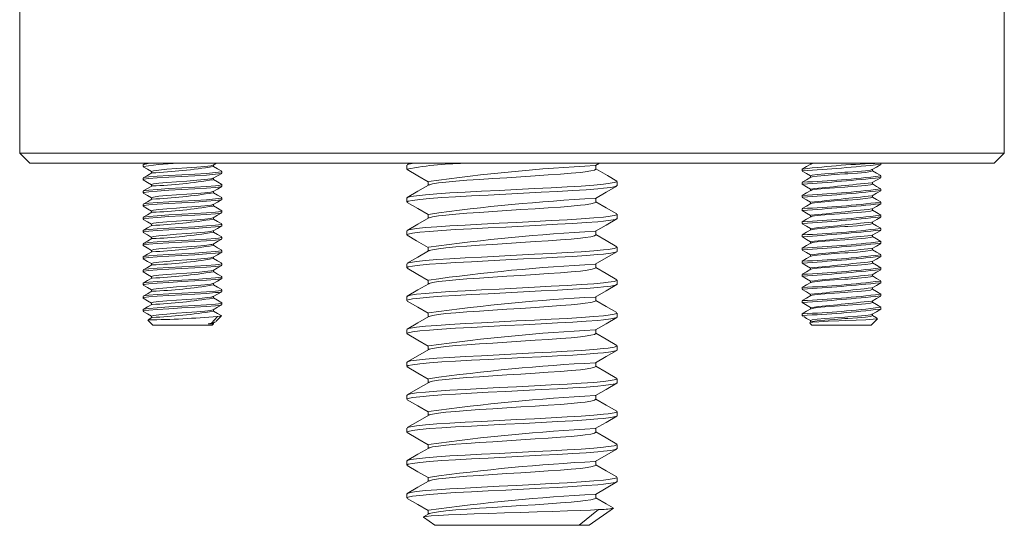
# Model space of a CAD drawing. Header units: inches. Extents: x 0.17 to 4.34, y 0.17 to 4.68.
# Tile 4 of 6: x 2.56 to 4.04, y 0.17 to 0.92. Entities that reach past the tile are written whole.
import ezdxf

# ---------------------------------------------------------------- set-up
doc = ezdxf.new("R2010")
doc.units = ezdxf.units.IN
doc.header["$MEASUREMENT"] = 0

msp = doc.modelspace()

# ---------------------------------------------------------------- linework, layer by layer
at = {"color": 7, "linetype": 'Continuous', "lineweight": 18}
for p, q in [((2.5616, 0.9385), (2.5616, 0.7235)), ((4.0366, 0.7235), (4.0366, 0.9385)), ((2.5616, 0.7235), (2.5766, 0.7085)), ((4.0366, 0.7235), (2.5616, 0.7235)), ((4.0216, 0.7085), (4.0366, 0.7235)), ((2.5766, 0.7085), (4.0216, 0.7085)), ((2.7505, 0.7085), (2.7468, 0.7063)), ((2.8514, 0.7056), (2.8565, 0.7085)), ((3.1459, 0.7085), (3.1422, 0.7064)), ((3.424, 0.705), (3.43, 0.7085)), ((3.7465, 0.7085), (3.7465, 0.707)), ((3.8518, 0.7068), (3.8518, 0.7085)), ((2.7464, 0.706), (2.7464, 0.7035)), ((2.7592, 0.6961), (2.7592, 0.6939)), ((2.8517, 0.7035), (2.8517, 0.7058)), ((2.8645, 0.6937), (2.8645, 0.6961)), ((3.1416, 0.7058), (3.1416, 0.6996)), ((3.4246, 0.6996), (3.4246, 0.7054)), ((3.7337, 0.6994), (3.7337, 0.697)), ((3.839, 0.697), (3.839, 0.6992)), ((2.7464, 0.6863), (2.7464, 0.6838)), ((2.8517, 0.6838), (2.8517, 0.6861)), ((3.1736, 0.6812), (3.1736, 0.6754)), ((3.4566, 0.675), (3.4566, 0.6812)), ((3.7337, 0.6797), (3.7337, 0.6773)), ((3.7465, 0.6896), (3.7465, 0.6873)), ((3.839, 0.6773), (3.839, 0.6795)), ((3.8518, 0.6871), (3.8518, 0.6896)), ((2.7464, 0.6666), (2.7464, 0.6642)), ((2.7592, 0.6765), (2.7592, 0.6742)), ((2.8517, 0.6642), (2.8517, 0.6664)), ((2.8645, 0.674), (2.8645, 0.6765)), ((3.7465, 0.6699), (3.7465, 0.6676)), ((3.8518, 0.6674), (3.8518, 0.6699)), ((2.7592, 0.6568), (2.7592, 0.6545)), ((2.8645, 0.6543), (2.8645, 0.6568)), ((3.1416, 0.6566), (3.1416, 0.6504)), ((3.4246, 0.6504), (3.4246, 0.6562)), ((3.7337, 0.6601), (3.7337, 0.6576)), ((3.7465, 0.6502), (3.7465, 0.6479)), ((3.839, 0.6576), (3.839, 0.6599)), ((3.8518, 0.6478), (3.8518, 0.6502)), ((2.7464, 0.6469), (2.7464, 0.6445)), ((2.7592, 0.6371), (2.7592, 0.6348)), ((2.8517, 0.6445), (2.8517, 0.6467)), ((2.8645, 0.6346), (2.8645, 0.6371)), ((3.7337, 0.6404), (3.7337, 0.6379)), ((3.839, 0.6379), (3.839, 0.6402)), ((2.7464, 0.6272), (2.7464, 0.6248)), ((2.8517, 0.6248), (2.8517, 0.6271)), ((3.1736, 0.632), (3.1736, 0.6262)), ((3.4566, 0.6258), (3.4566, 0.632)), ((3.7337, 0.6207), (3.7337, 0.6182)), ((3.7465, 0.6305), (3.7465, 0.6283)), ((3.839, 0.6182), (3.839, 0.6205)), ((3.8518, 0.6281), (3.8518, 0.6305)), ((2.7464, 0.6076), (2.7464, 0.6051)), ((2.7592, 0.6174), (2.7592, 0.6151)), ((2.8517, 0.6051), (2.8517, 0.6074)), ((2.8645, 0.6149), (2.8645, 0.6174)), ((3.1416, 0.6074), (3.1416, 0.6012)), ((3.4246, 0.6012), (3.4246, 0.607)), ((3.7465, 0.6108), (3.7465, 0.6086)), ((3.8518, 0.6084), (3.8518, 0.6108)), ((2.7592, 0.5977), (2.7592, 0.5955)), ((2.8645, 0.5953), (2.8645, 0.5977)), ((3.7337, 0.601), (3.7337, 0.5985)), ((3.7465, 0.5912), (3.7465, 0.5889)), ((3.839, 0.5985), (3.839, 0.6008)), ((3.8518, 0.5887), (3.8518, 0.5912)), ((2.7464, 0.5879), (2.7464, 0.5854)), ((2.7592, 0.578), (2.7592, 0.5758)), ((2.8517, 0.5854), (2.8517, 0.5877)), ((2.8645, 0.5756), (2.8645, 0.578)), ((3.1736, 0.5827), (3.1736, 0.577)), ((3.4566, 0.5766), (3.4566, 0.5827)), ((3.7337, 0.5813), (3.7337, 0.5789)), ((3.839, 0.5789), (3.839, 0.5811)), ((2.7464, 0.5682), (2.7464, 0.5657)), ((2.8517, 0.5657), (2.8517, 0.568)), ((3.7337, 0.5616), (3.7337, 0.5592)), ((3.7465, 0.5715), (3.7465, 0.5692)), ((3.839, 0.5592), (3.839, 0.5614)), ((3.8518, 0.569), (3.8518, 0.5715)), ((2.7464, 0.5485), (2.7464, 0.546)), ((2.7592, 0.5583), (2.7592, 0.5561)), ((2.8517, 0.546), (2.8517, 0.5483)), ((2.8645, 0.5559), (2.8645, 0.5583)), ((3.1416, 0.5581), (3.1416, 0.552)), ((3.4246, 0.552), (3.4246, 0.5578)), ((3.7465, 0.5518), (3.7465, 0.5495)), ((3.8518, 0.5493), (3.8518, 0.5518)), ((2.7592, 0.5387), (2.7592, 0.5364)), ((2.8645, 0.5362), (2.8645, 0.5387)), ((3.1736, 0.5335), (3.1736, 0.5277)), ((3.4566, 0.5274), (3.4566, 0.5335)), ((3.7337, 0.5419), (3.7337, 0.5395)), ((3.7465, 0.5321), (3.7465, 0.5298)), ((3.839, 0.5395), (3.839, 0.5417)), ((3.8518, 0.5296), (3.8518, 0.5321)), ((2.7464, 0.5288), (2.7464, 0.5264)), ((2.7592, 0.519), (2.7592, 0.5167)), ((2.8517, 0.5264), (2.8517, 0.5286)), ((2.8645, 0.5165), (2.8645, 0.519)), ((3.7337, 0.5223), (3.7337, 0.5198)), ((3.839, 0.5198), (3.839, 0.5221)), ((2.7464, 0.5091), (2.7464, 0.5067)), ((2.8517, 0.5067), (2.8517, 0.5089)), ((3.1416, 0.5089), (3.1416, 0.5028)), ((3.4246, 0.5028), (3.4246, 0.5086)), ((3.7337, 0.5026), (3.7337, 0.5001)), ((3.7465, 0.5124), (3.7465, 0.5102)), ((3.839, 0.5001), (3.839, 0.5024)), ((3.8518, 0.51), (3.8518, 0.5124)), ((2.7464, 0.4895), (2.7464, 0.487)), ((2.7592, 0.4993), (2.7592, 0.497)), ((2.8517, 0.487), (2.8517, 0.4893)), ((2.8645, 0.4968), (2.8645, 0.4993)), ((3.7465, 0.4927), (3.7465, 0.4905)), ((3.8518, 0.4903), (3.8518, 0.4927)), ((2.7537, 0.4735), (2.7612, 0.466)), ((2.7596, 0.4776), (2.754, 0.4743)), ((2.7592, 0.4796), (2.7592, 0.4773)), ((2.8581, 0.4792), (2.8488, 0.4691)), ((2.8556, 0.4718), (2.8635, 0.4797)), ((3.1736, 0.4843), (3.1736, 0.4785)), ((3.4566, 0.4782), (3.4566, 0.4843)), ((3.7337, 0.4829), (3.7337, 0.4808)), ((3.7337, 0.4808), (3.7348, 0.4797)), ((3.734, 0.4808), (3.7337, 0.4808)), ((3.734, 0.4808), (3.7351, 0.4799)), ((3.7465, 0.473), (3.7465, 0.4708)), ((3.837, 0.466), (3.8465, 0.4755)), ((3.839, 0.4804), (3.839, 0.4827)), ((2.7612, 0.466), (2.8498, 0.466)), ((2.8442, 0.468), (2.8488, 0.4691)), ((2.8517, 0.468), (2.8442, 0.468)), ((2.8498, 0.466), (2.8517, 0.468)), ((2.8513, 0.4693), (2.8543, 0.471)), ((2.8517, 0.468), (2.8517, 0.4696)), ((3.1416, 0.4597), (3.1416, 0.4536)), ((3.4246, 0.4536), (3.4246, 0.4593)), ((3.7468, 0.4709), (3.7452, 0.47)), ((3.7452, 0.4693), (3.7485, 0.466)), ((3.7485, 0.466), (3.837, 0.466)), ((3.1736, 0.4351), (3.1736, 0.4293)), ((3.4566, 0.429), (3.4566, 0.4351)), ((3.1416, 0.4105), (3.1416, 0.4044)), ((3.4246, 0.4044), (3.4246, 0.4101)), ((3.1736, 0.3859), (3.1736, 0.3801)), ((3.4566, 0.3798), (3.4566, 0.3859)), ((3.1416, 0.3613), (3.1416, 0.3551)), ((3.4246, 0.3551), (3.4246, 0.3609)), ((3.1736, 0.3367), (3.1736, 0.3309)), ((3.4566, 0.3305), (3.4566, 0.3367)), ((3.1416, 0.3121), (3.1416, 0.3059)), ((3.4246, 0.3059), (3.4246, 0.3117)), ((3.1736, 0.2875), (3.1736, 0.2817)), ((3.4566, 0.2813), (3.4566, 0.2875)), ((3.1416, 0.2629), (3.1416, 0.2567)), ((3.4246, 0.2567), (3.4246, 0.2625)), ((3.1736, 0.2383), (3.1736, 0.2325)), ((3.4566, 0.2321), (3.4566, 0.2383)), ((3.1416, 0.2137), (3.1416, 0.2075)), ((3.4246, 0.2075), (3.4246, 0.2133)), ((3.4146, 0.1666), (3.451, 0.192)), ((3.1743, 0.1837), (3.1666, 0.1792)), ((3.1666, 0.1785), (3.1836, 0.1666)), ((3.1736, 0.189), (3.1736, 0.1833)), ((3.4289, 0.19), (3.3997, 0.1666)), ((3.1836, 0.1666), (3.3997, 0.1666)), ((3.3997, 0.1666), (3.4146, 0.1666))]:
    msp.add_line(p, q, dxfattribs=at)
at = {"color": 7, "linetype": 'Continuous', "lineweight": 18, "flags": 128}
for points in [[(3.1521, 0.7085), (3.1471, 0.7078), (3.1424, 0.7065), (3.1422, 0.7058)], [(3.7537, 0.7085), (3.7489, 0.7079), (3.7473, 0.7071)], [(2.7595, 0.694), (2.753, 0.6903), (2.7466, 0.6866)], [(2.7468, 0.7032), (2.7532, 0.6994), (2.7592, 0.6959)], [(2.7472, 0.6838), (2.7476, 0.6845), (2.7549, 0.6856), (2.7678, 0.6866), (2.785, 0.6877), (2.8046, 0.6887), (2.8242, 0.6898), (2.8417, 0.6908), (2.8551, 0.6919), (2.8595, 0.6924), (2.864, 0.6932), (2.8637, 0.6937)], [(2.7474, 0.6866), (2.7476, 0.687), (2.7549, 0.688), (2.7678, 0.689), (2.785, 0.6901), (2.8046, 0.6912), (2.8242, 0.6922), (2.8417, 0.6933), (2.8551, 0.6944), (2.8595, 0.6949), (2.864, 0.6957), (2.8637, 0.6961)], [(2.8508, 0.7056), (2.8494, 0.705), (2.8478, 0.7047), (2.8392, 0.7037), (2.8268, 0.7026), (2.8119, 0.7015), (2.7964, 0.7005), (2.7818, 0.6994), (2.77, 0.6983), (2.7621, 0.6973), (2.7592, 0.6962), (2.7594, 0.6961)], [(2.8513, 0.6859), (2.8577, 0.6896), (2.8642, 0.6933)], [(2.8644, 0.6964), (2.8579, 0.7001), (2.8517, 0.7037)], [(3.1422, 0.699), (3.1582, 0.6897), (3.1736, 0.6808)], [(3.1747, 0.6758), (3.1752, 0.6762), (3.1802, 0.6775), (3.1888, 0.6789), (3.2002, 0.6803), (3.2149, 0.6816), (3.2315, 0.6829), (3.2505, 0.6841), (3.2704, 0.6854), (3.2916, 0.6868), (3.3125, 0.6882), (3.3336, 0.6896), (3.3531, 0.6909), (3.3717, 0.6921), (3.3877, 0.6934), (3.4015, 0.6948), (3.4085, 0.6956), (3.4171, 0.6969), (3.4226, 0.6983), (3.4246, 0.6995), (3.4245, 0.6996)], [(3.4561, 0.6818), (3.442, 0.6899), (3.4246, 0.7)], [(3.7467, 0.7072), (3.7403, 0.7034), (3.7339, 0.6997)], [(3.734, 0.6966), (3.7404, 0.6929), (3.7465, 0.6894)], [(3.838, 0.699), (3.8362, 0.6983), (3.8285, 0.6973), (3.8167, 0.6962), (3.8022, 0.6951), (3.7977, 0.6949), (3.7822, 0.6938), (3.7678, 0.6927), (3.7563, 0.6917), (3.7489, 0.6906), (3.7466, 0.6896)], [(3.8389, 0.697), (3.839, 0.6969), (3.8362, 0.6959), (3.8285, 0.6948), (3.8167, 0.6937), (3.8022, 0.6927), (3.7977, 0.6924), (3.7822, 0.6914), (3.7678, 0.6903), (3.7563, 0.6892), (3.7489, 0.6882), (3.7475, 0.6875)], [(3.8386, 0.699), (3.845, 0.7027), (3.8515, 0.7065)], [(3.8515, 0.6899), (3.845, 0.6937), (3.839, 0.6972)], [(2.7468, 0.6835), (2.7532, 0.6797), (2.7592, 0.6763)], [(2.8507, 0.6859), (2.8494, 0.6853), (2.8478, 0.685), (2.8392, 0.684), (2.8268, 0.6829), (2.8119, 0.6818), (2.7964, 0.6808), (2.7818, 0.6797), (2.77, 0.6786), (2.7621, 0.6776), (2.7592, 0.6765), (2.7594, 0.6765)], [(2.8642, 0.6768), (2.8578, 0.6805), (2.8517, 0.684)], [(3.456, 0.6812), (3.4562, 0.6806), (3.4521, 0.6794), (3.4434, 0.678), (3.4363, 0.6771), (3.4216, 0.6758), (3.4029, 0.6744), (3.3819, 0.6732), (3.3578, 0.6719), (3.3328, 0.6706), (3.3061, 0.6692), (3.2799, 0.6679), (3.2535, 0.6665), (3.2292, 0.6652), (3.2062, 0.664), (3.1864, 0.6627), (3.1693, 0.6613), (3.1563, 0.6599), (3.1471, 0.6586), (3.1424, 0.6573), (3.1422, 0.6566)], [(3.7469, 0.6876), (3.7405, 0.6838), (3.734, 0.6801)], [(3.8387, 0.6794), (3.8451, 0.6831), (3.8516, 0.6868)], [(2.7596, 0.6744), (2.7532, 0.6707), (2.7468, 0.667)], [(2.7468, 0.6638), (2.7532, 0.6601), (2.7592, 0.6566)], [(2.7472, 0.6642), (2.7476, 0.6648), (2.7549, 0.6659), (2.7678, 0.6669), (2.785, 0.668), (2.8046, 0.6691), (2.8242, 0.6701), (2.8417, 0.6712), (2.8551, 0.6722), (2.8595, 0.6727), (2.864, 0.6736), (2.8637, 0.674)], [(2.7475, 0.667), (2.7476, 0.6673), (2.7549, 0.6683), (2.7678, 0.6694), (2.785, 0.6705), (2.8046, 0.6715), (2.8242, 0.6725), (2.8417, 0.6736), (2.8551, 0.6747), (2.8595, 0.6752), (2.864, 0.676), (2.8637, 0.6765)], [(2.8507, 0.6662), (2.8494, 0.6656), (2.8478, 0.6653), (2.8392, 0.6643), (2.8268, 0.6632), (2.8119, 0.6621), (2.7964, 0.6611), (2.7818, 0.66), (2.77, 0.659), (2.7621, 0.6579), (2.7592, 0.6568), (2.7594, 0.6568)], [(2.8513, 0.6662), (2.8577, 0.6699), (2.8642, 0.6736)], [(2.8644, 0.657), (2.8579, 0.6607), (2.8517, 0.6643)], [(3.1417, 0.6504), (3.1437, 0.6516), (3.1501, 0.6529), (3.1609, 0.6543), (3.1753, 0.6557), (3.1938, 0.657), (3.2146, 0.6583), (3.2385, 0.6596), (3.2634, 0.6609), (3.2901, 0.6622), (3.3163, 0.6636), (3.3427, 0.665), (3.3672, 0.6663), (3.3904, 0.6675), (3.4104, 0.6688), (3.4278, 0.6702), (3.4363, 0.671), (3.4472, 0.6724), (3.4542, 0.6737), (3.4566, 0.675), (3.4565, 0.675)], [(3.1742, 0.6758), (3.1582, 0.6665), (3.1421, 0.6572)], [(3.424, 0.6558), (3.44, 0.6651), (3.4561, 0.6744)], [(3.7339, 0.677), (3.7403, 0.6733), (3.7465, 0.6697)], [(3.7467, 0.6678), (3.7403, 0.664), (3.7339, 0.6603)], [(3.8389, 0.6773), (3.839, 0.6772), (3.8362, 0.6762), (3.8285, 0.6752), (3.8167, 0.6741), (3.8022, 0.673), (3.7977, 0.6727), (3.7822, 0.6717), (3.7678, 0.6706), (3.7563, 0.6695), (3.7489, 0.6685), (3.7473, 0.6678)], [(3.8388, 0.6597), (3.8452, 0.6635), (3.8516, 0.6672)], [(3.8516, 0.6701), (3.8452, 0.6739), (3.839, 0.6775)], [(2.7595, 0.6547), (2.753, 0.6509), (2.7466, 0.6472)], [(2.7472, 0.6445), (2.7476, 0.6451), (2.7549, 0.6462), (2.7678, 0.6472), (2.785, 0.6483), (2.8046, 0.6494), (2.8242, 0.6504), (2.8417, 0.6515), (2.8551, 0.6526), (2.8595, 0.653), (2.864, 0.6539), (2.8637, 0.6543)], [(2.7474, 0.6472), (2.7476, 0.6476), (2.7549, 0.6487), (2.7678, 0.6497), (2.785, 0.6508), (2.8046, 0.6518), (2.8242, 0.6528), (2.8417, 0.6539), (2.8551, 0.655), (2.8595, 0.6555), (2.864, 0.6563), (2.8637, 0.6568)], [(2.8514, 0.6465), (2.8578, 0.6503), (2.8643, 0.654)], [(3.1422, 0.6498), (3.1582, 0.6405), (3.1736, 0.6316)], [(3.1747, 0.6266), (3.1752, 0.627), (3.1802, 0.6283), (3.1888, 0.6297), (3.2002, 0.631), (3.2149, 0.6324), (3.2315, 0.6337), (3.2505, 0.6349), (3.2704, 0.6362), (3.2916, 0.6376), (3.3125, 0.639), (3.3336, 0.6404), (3.3531, 0.6416), (3.3717, 0.6429), (3.3877, 0.6442), (3.4015, 0.6455), (3.4085, 0.6464), (3.4171, 0.6477), (3.4226, 0.6491), (3.4246, 0.6503), (3.4245, 0.6504)], [(3.4561, 0.6326), (3.44, 0.6419), (3.4246, 0.6508)], [(3.7339, 0.6573), (3.7403, 0.6536), (3.7465, 0.65)], [(3.8389, 0.6576), (3.839, 0.6576), (3.8362, 0.6565), (3.8285, 0.6555), (3.8167, 0.6544), (3.8022, 0.6533), (3.7977, 0.653), (3.7822, 0.652), (3.7678, 0.6509), (3.7563, 0.6498), (3.7489, 0.6488), (3.7475, 0.6482)], [(3.8515, 0.6506), (3.845, 0.6543), (3.839, 0.6578)], [(2.7467, 0.6442), (2.7531, 0.6404), (2.7592, 0.6369)], [(2.7596, 0.6351), (2.7532, 0.6313), (2.7468, 0.6276)], [(2.7472, 0.6248), (2.7476, 0.6255), (2.7549, 0.6265), (2.7678, 0.6275), (2.785, 0.6286), (2.8046, 0.6297), (2.8242, 0.6307), (2.8417, 0.6318), (2.8551, 0.6329), (2.8595, 0.6333), (2.864, 0.6342), (2.8637, 0.6346)], [(2.7474, 0.6276), (2.7476, 0.6279), (2.7549, 0.629), (2.7678, 0.63), (2.785, 0.6311), (2.8046, 0.6322), (2.8242, 0.6332), (2.8417, 0.6343), (2.8551, 0.6353), (2.8595, 0.6358), (2.864, 0.6367), (2.8637, 0.6371)], [(2.8507, 0.6465), (2.8494, 0.6459), (2.8478, 0.6456), (2.8392, 0.6446), (2.8268, 0.6435), (2.8119, 0.6425), (2.7964, 0.6414), (2.7818, 0.6403), (2.77, 0.6393), (2.7621, 0.6383), (2.7592, 0.6372), (2.7594, 0.6371)], [(2.8515, 0.6269), (2.8579, 0.6306), (2.8643, 0.6344)], [(2.8642, 0.6374), (2.8578, 0.6412), (2.8517, 0.6447)], [(3.7339, 0.6376), (3.7403, 0.6339), (3.7465, 0.6303)], [(3.7469, 0.6482), (3.7405, 0.6444), (3.734, 0.6407)], [(3.8389, 0.6379), (3.839, 0.6379), (3.8362, 0.6368), (3.8285, 0.6358), (3.8167, 0.6347), (3.8022, 0.6336), (3.7977, 0.6333), (3.7822, 0.6323), (3.7678, 0.6312), (3.7563, 0.6301), (3.7489, 0.6291), (3.7473, 0.6284)], [(3.8388, 0.64), (3.8452, 0.6438), (3.8516, 0.6475)], [(3.8516, 0.6308), (3.8452, 0.6345), (3.839, 0.6381)], [(2.7466, 0.6245), (2.753, 0.6208), (2.7592, 0.6172)], [(2.8509, 0.6269), (2.8494, 0.6262), (2.8478, 0.626), (2.8392, 0.6249), (2.8268, 0.6238), (2.8119, 0.6228), (2.7964, 0.6217), (2.7818, 0.6206), (2.77, 0.6196), (2.7621, 0.6186), (2.7592, 0.6175), (2.7594, 0.6174)], [(2.8644, 0.6176), (2.8579, 0.6214), (2.8517, 0.625)], [(3.1417, 0.6012), (3.1437, 0.6024), (3.1501, 0.6037), (3.1609, 0.6051), (3.1753, 0.6065), (3.1938, 0.6078), (3.2146, 0.6091), (3.2385, 0.6103), (3.2634, 0.6116), (3.2901, 0.613), (3.3163, 0.6144), (3.3427, 0.6158), (3.3672, 0.6171), (3.3904, 0.6183), (3.4104, 0.6196), (3.4278, 0.621), (3.4363, 0.6218), (3.4472, 0.6231), (3.4542, 0.6245), (3.4566, 0.6257), (3.4565, 0.6258)], [(3.456, 0.632), (3.4562, 0.6314), (3.4521, 0.6301), (3.4434, 0.6288), (3.4363, 0.6279), (3.4216, 0.6266), (3.4029, 0.6252), (3.3819, 0.624), (3.3578, 0.6227), (3.3328, 0.6214), (3.3061, 0.62), (3.2799, 0.6186), (3.2535, 0.6173), (3.2292, 0.616), (3.2062, 0.6148), (3.1864, 0.6135), (3.1693, 0.6121), (3.1563, 0.6107), (3.1471, 0.6093), (3.1424, 0.6081), (3.1422, 0.6074)], [(3.1743, 0.6266), (3.1582, 0.6173), (3.1422, 0.608)], [(3.424, 0.6066), (3.44, 0.6159), (3.4561, 0.6252)], [(3.7467, 0.6284), (3.7403, 0.6247), (3.7339, 0.6209)], [(3.8387, 0.6203), (3.8459, 0.6245), (3.8515, 0.6277)], [(2.7595, 0.6153), (2.753, 0.6116), (2.7466, 0.6078)], [(2.7466, 0.6048), (2.753, 0.6011), (2.7592, 0.5975)], [(2.7472, 0.6051), (2.7476, 0.6058), (2.7549, 0.6068), (2.7678, 0.6078), (2.785, 0.6089), (2.8046, 0.61), (2.8242, 0.611), (2.8417, 0.6121), (2.8551, 0.6132), (2.8595, 0.6137), (2.864, 0.6145), (2.8637, 0.6149)], [(2.7474, 0.6078), (2.7476, 0.6082), (2.7549, 0.6093), (2.7678, 0.6103), (2.785, 0.6114), (2.8046, 0.6125), (2.8242, 0.6135), (2.8417, 0.6146), (2.8551, 0.6156), (2.8595, 0.6161), (2.864, 0.617), (2.8637, 0.6174)], [(2.8509, 0.6072), (2.8494, 0.6066), (2.8478, 0.6063), (2.8392, 0.6052), (2.8268, 0.6041), (2.8119, 0.6031), (2.7964, 0.6021), (2.7818, 0.601), (2.77, 0.5999), (2.7621, 0.5989), (2.7592, 0.5978), (2.7594, 0.5977)], [(2.8515, 0.6072), (2.8579, 0.611), (2.8644, 0.6147)], [(2.8642, 0.5981), (2.8578, 0.6018), (2.8517, 0.6053)], [(3.734, 0.6179), (3.7405, 0.6141), (3.7465, 0.6106)], [(3.7469, 0.6088), (3.7405, 0.6051), (3.734, 0.6013)], [(3.8389, 0.6182), (3.839, 0.6182), (3.8362, 0.6171), (3.8285, 0.6161), (3.8167, 0.615), (3.8022, 0.6139), (3.7977, 0.6137), (3.7822, 0.6126), (3.7678, 0.6115), (3.7563, 0.6105), (3.7489, 0.6094), (3.7475, 0.6088)], [(3.8386, 0.6006), (3.845, 0.6043), (3.8514, 0.608)], [(3.8515, 0.6112), (3.845, 0.6149), (3.839, 0.6184)], [(2.7596, 0.5957), (2.7532, 0.592), (2.7468, 0.5882)], [(2.7472, 0.5854), (2.7476, 0.5861), (2.7549, 0.5871), (2.7678, 0.5882), (2.785, 0.5893), (2.8046, 0.5903), (2.8242, 0.5913), (2.8417, 0.5924), (2.8551, 0.5935), (2.8595, 0.594), (2.864, 0.5948), (2.8637, 0.5953)], [(2.7474, 0.5882), (2.7476, 0.5885), (2.7549, 0.5896), (2.7678, 0.5906), (2.785, 0.5917), (2.8046, 0.5928), (2.8242, 0.5938), (2.8417, 0.5949), (2.8551, 0.596), (2.8595, 0.5964), (2.864, 0.5973), (2.8637, 0.5977)], [(2.8515, 0.5875), (2.8579, 0.5912), (2.8643, 0.595)], [(3.1422, 0.6006), (3.1562, 0.5925), (3.1736, 0.5824)], [(3.1746, 0.5773), (3.1752, 0.5778), (3.1802, 0.5791), (3.1888, 0.5805), (3.2002, 0.5818), (3.2149, 0.5832), (3.2315, 0.5845), (3.2505, 0.5857), (3.2704, 0.587), (3.2916, 0.5884), (3.3125, 0.5898), (3.3336, 0.5911), (3.3531, 0.5924), (3.3717, 0.5937), (3.3877, 0.595), (3.4015, 0.5963), (3.4085, 0.5972), (3.4171, 0.5985), (3.4226, 0.5999), (3.4246, 0.6011), (3.4245, 0.6012)], [(3.456, 0.5834), (3.44, 0.5927), (3.4246, 0.6016)], [(3.7341, 0.5982), (3.7405, 0.5944), (3.7465, 0.591)], [(3.8389, 0.5985), (3.839, 0.5985), (3.8362, 0.5974), (3.8285, 0.5964), (3.8167, 0.5953), (3.8022, 0.5943), (3.7977, 0.594), (3.7822, 0.5929), (3.7678, 0.5918), (3.7563, 0.5908), (3.7489, 0.5898), (3.7473, 0.589)], [(3.8516, 0.5914), (3.8452, 0.5951), (3.839, 0.5987)], [(2.7595, 0.5759), (2.7531, 0.5722), (2.7466, 0.5684)], [(2.7467, 0.5851), (2.7524, 0.5818), (2.7592, 0.5778)], [(2.7472, 0.5657), (2.7476, 0.5664), (2.7549, 0.5675), (2.7678, 0.5685), (2.785, 0.5696), (2.8046, 0.5706), (2.8242, 0.5716), (2.8417, 0.5727), (2.8551, 0.5738), (2.8595, 0.5743), (2.864, 0.5751), (2.8637, 0.5756)], [(2.7474, 0.5685), (2.7476, 0.5689), (2.7549, 0.5699), (2.7678, 0.5709), (2.785, 0.572), (2.8046, 0.5731), (2.8242, 0.5741), (2.8417, 0.5752), (2.8551, 0.5763), (2.8595, 0.5767), (2.864, 0.5776), (2.8637, 0.578)], [(2.8509, 0.5875), (2.8494, 0.5869), (2.8478, 0.5866), (2.8392, 0.5855), (2.8268, 0.5844), (2.8119, 0.5834), (2.7964, 0.5824), (2.7818, 0.5813), (2.77, 0.5802), (2.7621, 0.5792), (2.7592, 0.5781), (2.7594, 0.578)], [(2.8644, 0.5783), (2.8579, 0.582), (2.8517, 0.5856)], [(3.1417, 0.552), (3.1437, 0.5532), (3.1501, 0.5545), (3.1609, 0.5559), (3.1753, 0.5573), (3.1938, 0.5586), (3.2146, 0.5599), (3.2385, 0.5611), (3.2634, 0.5624), (3.2901, 0.5638), (3.3163, 0.5652), (3.3427, 0.5666), (3.3672, 0.5678), (3.3904, 0.5691), (3.4104, 0.5704), (3.4278, 0.5717), (3.4363, 0.5726), (3.4472, 0.5739), (3.4542, 0.5753), (3.4566, 0.5765), (3.4565, 0.5766)], [(3.1742, 0.5773), (3.1582, 0.568), (3.1421, 0.5587)], [(3.456, 0.5827), (3.4562, 0.5822), (3.4521, 0.5809), (3.4434, 0.5796), (3.4363, 0.5787), (3.4216, 0.5774), (3.4029, 0.576), (3.3819, 0.5748), (3.3578, 0.5735), (3.3328, 0.5722), (3.3061, 0.5708), (3.2799, 0.5694), (3.2535, 0.5681), (3.2292, 0.5668), (3.2062, 0.5656), (3.1864, 0.5643), (3.1693, 0.5629), (3.1563, 0.5615), (3.1471, 0.5601), (3.1424, 0.5589), (3.1422, 0.5581)], [(3.4239, 0.5574), (3.44, 0.5667), (3.4561, 0.576)], [(3.7468, 0.589), (3.7403, 0.5853), (3.7339, 0.5816)], [(3.734, 0.5785), (3.7405, 0.5748), (3.7465, 0.5713)], [(3.8389, 0.5789), (3.839, 0.5788), (3.8362, 0.5778), (3.8285, 0.5767), (3.8167, 0.5756), (3.8022, 0.5746), (3.7977, 0.5743), (3.7822, 0.5732), (3.7678, 0.5721), (3.7563, 0.5711), (3.7489, 0.5701), (3.7475, 0.5694)], [(3.8386, 0.5809), (3.845, 0.5846), (3.8514, 0.5883)], [(3.8515, 0.5718), (3.845, 0.5756), (3.839, 0.579)], [(2.7468, 0.5654), (2.7532, 0.5616), (2.7592, 0.5582)], [(2.8507, 0.5678), (2.8494, 0.5672), (2.8478, 0.5669), (2.8392, 0.5659), (2.8268, 0.5648), (2.8119, 0.5637), (2.7964, 0.5627), (2.7818, 0.5616), (2.77, 0.5605), (2.7621, 0.5595), (2.7592, 0.5584), (2.7594, 0.5583)], [(2.8513, 0.5678), (2.8578, 0.5715), (2.8642, 0.5752)], [(2.8642, 0.5587), (2.8578, 0.5624), (2.8517, 0.5659)], [(3.7469, 0.5694), (3.7404, 0.5657), (3.734, 0.562)], [(3.8387, 0.5612), (3.8451, 0.565), (3.8515, 0.5687)], [(2.7596, 0.5563), (2.7532, 0.5526), (2.7468, 0.5489)], [(2.7472, 0.546), (2.7476, 0.5467), (2.7549, 0.5478), (2.7678, 0.5488), (2.785, 0.5499), (2.8046, 0.551), (2.8242, 0.552), (2.8417, 0.5531), (2.8551, 0.5541), (2.8595, 0.5546), (2.864, 0.5555), (2.8637, 0.5559)], [(2.7474, 0.5489), (2.7476, 0.5492), (2.7549, 0.5502), (2.7678, 0.5512), (2.785, 0.5523), (2.8046, 0.5534), (2.8242, 0.5544), (2.8417, 0.5555), (2.8551, 0.5566), (2.8595, 0.5571), (2.864, 0.5579), (2.8637, 0.5583)], [(2.8506, 0.5481), (2.8494, 0.5475), (2.8478, 0.5472), (2.8392, 0.5462), (2.8268, 0.5451), (2.8119, 0.544), (2.7964, 0.543), (2.7818, 0.5419), (2.77, 0.5408), (2.7621, 0.5398), (2.7592, 0.5387), (2.7594, 0.5387)], [(2.8513, 0.5481), (2.8577, 0.5518), (2.8642, 0.5555)], [(2.8644, 0.5389), (2.8579, 0.5426), (2.8517, 0.5462)], [(3.1421, 0.5514), (3.1582, 0.5421), (3.1736, 0.5332)], [(3.1747, 0.5282), (3.1752, 0.5286), (3.1802, 0.5299), (3.1888, 0.5313), (3.2002, 0.5326), (3.2149, 0.534), (3.2315, 0.5353), (3.2505, 0.5365), (3.2704, 0.5378), (3.2916, 0.5392), (3.3125, 0.5406), (3.3336, 0.5419), (3.3531, 0.5432), (3.3717, 0.5445), (3.3877, 0.5457), (3.4015, 0.5471), (3.4085, 0.548), (3.4171, 0.5493), (3.4226, 0.5507), (3.4246, 0.5519), (3.4245, 0.552)], [(3.4561, 0.5341), (3.44, 0.5434), (3.4246, 0.5524)], [(3.7339, 0.5589), (3.7404, 0.5551), (3.7465, 0.5516)], [(3.7468, 0.5497), (3.7403, 0.5459), (3.7339, 0.5422)], [(3.8389, 0.5592), (3.839, 0.5591), (3.8362, 0.5581), (3.8285, 0.5571), (3.8167, 0.556), (3.8022, 0.5549), (3.7977, 0.5546), (3.7822, 0.5536), (3.7678, 0.5525), (3.7563, 0.5514), (3.7489, 0.5504), (3.7473, 0.5497)], [(3.8387, 0.5416), (3.8452, 0.5453), (3.8516, 0.5491)], [(3.8516, 0.552), (3.8452, 0.5558), (3.839, 0.5594)], [(2.7595, 0.5366), (2.7531, 0.5328), (2.7466, 0.5291)], [(2.7468, 0.5457), (2.7532, 0.5419), (2.7592, 0.5385)], [(2.7472, 0.5264), (2.7476, 0.527), (2.7549, 0.5281), (2.7678, 0.5291), (2.785, 0.5302), (2.8046, 0.5313), (2.8242, 0.5323), (2.8417, 0.5334), (2.8551, 0.5344), (2.8595, 0.5349), (2.864, 0.5358), (2.8637, 0.5362)], [(2.7474, 0.5291), (2.7476, 0.5295), (2.7549, 0.5306), (2.7678, 0.5316), (2.785, 0.5327), (2.8046, 0.5337), (2.8242, 0.5347), (2.8417, 0.5358), (2.8551, 0.5369), (2.8595, 0.5374), (2.864, 0.5382), (2.8637, 0.5387)], [(2.8513, 0.5284), (2.8578, 0.5321), (2.8642, 0.5359)], [(3.456, 0.5335), (3.4562, 0.533), (3.4521, 0.5317), (3.4434, 0.5303), (3.4363, 0.5295), (3.4216, 0.5282), (3.4029, 0.5268), (3.3819, 0.5255), (3.3578, 0.5243), (3.3328, 0.523), (3.3061, 0.5216), (3.2799, 0.5202), (3.2535, 0.5189), (3.2292, 0.5176), (3.2062, 0.5163), (3.1864, 0.515), (3.1693, 0.5137), (3.1563, 0.5123), (3.1471, 0.5109), (3.1424, 0.5096), (3.1422, 0.5089)], [(3.7339, 0.5392), (3.7403, 0.5355), (3.7465, 0.5319)], [(3.8389, 0.5395), (3.839, 0.5394), (3.8362, 0.5384), (3.8285, 0.5374), (3.8167, 0.5363), (3.8022, 0.5352), (3.7977, 0.5349), (3.7822, 0.5339), (3.7678, 0.5328), (3.7563, 0.5317), (3.7489, 0.5307), (3.7475, 0.5301)], [(3.8515, 0.5324), (3.845, 0.5362), (3.839, 0.5397)], [(2.7467, 0.526), (2.7531, 0.5223), (2.7592, 0.5188)], [(2.7596, 0.5169), (2.7532, 0.5132), (2.7467, 0.5095)], [(2.7472, 0.5067), (2.7476, 0.5073), (2.7549, 0.5084), (2.7678, 0.5094), (2.785, 0.5105), (2.8046, 0.5116), (2.8242, 0.5126), (2.8417, 0.5137), (2.8551, 0.5148), (2.8595, 0.5152), (2.864, 0.5161), (2.8637, 0.5165)], [(2.7474, 0.5095), (2.7476, 0.5098), (2.7549, 0.5109), (2.7678, 0.5119), (2.785, 0.513), (2.8046, 0.514), (2.8242, 0.515), (2.8417, 0.5161), (2.8551, 0.5172), (2.8595, 0.5177), (2.864, 0.5185), (2.8637, 0.519)], [(2.8507, 0.5284), (2.8494, 0.5278), (2.8478, 0.5275), (2.8392, 0.5265), (2.8268, 0.5254), (2.8119, 0.5243), (2.7964, 0.5233), (2.7818, 0.5222), (2.77, 0.5212), (2.7621, 0.5201), (2.7592, 0.519), (2.7594, 0.519)], [(2.8642, 0.5193), (2.8578, 0.5231), (2.8517, 0.5266)], [(3.1417, 0.5028), (3.1437, 0.504), (3.1501, 0.5053), (3.1609, 0.5067), (3.1753, 0.508), (3.1938, 0.5094), (3.2146, 0.5107), (3.2385, 0.5119), (3.2634, 0.5132), (3.2901, 0.5146), (3.3163, 0.516), (3.3427, 0.5173), (3.3672, 0.5186), (3.3904, 0.5199), (3.4104, 0.5211), (3.4278, 0.5225), (3.4363, 0.5234), (3.4472, 0.5247), (3.4542, 0.5261), (3.4566, 0.5273), (3.4565, 0.5274)], [(3.1743, 0.5281), (3.1582, 0.5188), (3.1422, 0.5095)], [(3.4239, 0.5082), (3.44, 0.5175), (3.456, 0.5268)], [(3.7339, 0.5195), (3.7403, 0.5158), (3.7465, 0.5122)], [(3.7469, 0.5301), (3.7404, 0.5263), (3.734, 0.5226)], [(3.8389, 0.5198), (3.839, 0.5198), (3.8362, 0.5187), (3.8285, 0.5177), (3.8167, 0.5166), (3.8022, 0.5155), (3.7977, 0.5152), (3.7822, 0.5142), (3.7678, 0.5131), (3.7563, 0.512), (3.7489, 0.511), (3.7474, 0.5103)], [(3.8388, 0.5219), (3.8452, 0.5257), (3.8516, 0.5294)], [(3.8516, 0.5127), (3.8452, 0.5164), (3.839, 0.52)], [(2.7466, 0.5064), (2.753, 0.5027), (2.7592, 0.4991)], [(2.8508, 0.5088), (2.8494, 0.5081), (2.8478, 0.5078), (2.8392, 0.5068), (2.8268, 0.5057), (2.8119, 0.5047), (2.7964, 0.5036), (2.7818, 0.5025), (2.77, 0.5015), (2.7621, 0.5005), (2.7592, 0.4994), (2.7594, 0.4993)], [(2.8514, 0.5088), (2.8579, 0.5125), (2.8643, 0.5162)], [(2.8644, 0.4995), (2.858, 0.5033), (2.8517, 0.5069)], [(3.1422, 0.5022), (3.1582, 0.4929), (3.1736, 0.484)], [(3.1747, 0.4789), (3.1752, 0.4793), (3.1802, 0.4807), (3.1888, 0.482), (3.2002, 0.4834), (3.2149, 0.4848), (3.2315, 0.486), (3.2505, 0.4873), (3.2704, 0.4886), (3.2916, 0.49), (3.3125, 0.4913), (3.3336, 0.4927), (3.3531, 0.494), (3.3717, 0.4953), (3.3877, 0.4965), (3.4015, 0.4979), (3.4085, 0.4988), (3.4171, 0.5001), (3.4226, 0.5014), (3.4246, 0.5027), (3.4245, 0.5028)], [(3.456, 0.4849), (3.44, 0.4942), (3.4246, 0.5031)], [(3.7468, 0.5103), (3.7403, 0.5066), (3.7339, 0.5028)], [(3.8387, 0.5022), (3.8451, 0.5059), (3.8516, 0.5097)], [(2.7595, 0.4972), (2.7531, 0.4935), (2.7466, 0.4897)], [(2.7472, 0.487), (2.7476, 0.4877), (2.7549, 0.4887), (2.7678, 0.4897), (2.785, 0.4908), (2.8046, 0.4919), (2.8242, 0.4929), (2.8417, 0.494), (2.8551, 0.4951), (2.8595, 0.4955), (2.864, 0.4964), (2.8637, 0.4968)], [(2.7474, 0.4897), (2.7476, 0.4901), (2.7549, 0.4912), (2.7678, 0.4922), (2.785, 0.4933), (2.8046, 0.4944), (2.8242, 0.4954), (2.8417, 0.4965), (2.8551, 0.4975), (2.8595, 0.498), (2.864, 0.4989), (2.8637, 0.4993)], [(2.8509, 0.4891), (2.8494, 0.4884), (2.8478, 0.4882), (2.8392, 0.4871), (2.8268, 0.486), (2.8119, 0.485), (2.7964, 0.4839), (2.7818, 0.4828), (2.77, 0.4818), (2.7621, 0.4808), (2.7592, 0.4797), (2.7594, 0.4796)], [(2.8515, 0.4891), (2.8579, 0.4929), (2.8644, 0.4966)], [(2.8642, 0.48), (2.8578, 0.4837), (2.8517, 0.4872)], [(3.734, 0.4998), (3.7412, 0.4956), (3.7465, 0.4925)], [(3.7469, 0.4907), (3.7404, 0.487), (3.734, 0.4832)], [(3.8389, 0.5001), (3.839, 0.5001), (3.8362, 0.499), (3.8285, 0.498), (3.8167, 0.4969), (3.8022, 0.4958), (3.7977, 0.4955), (3.7822, 0.4945), (3.7678, 0.4934), (3.7563, 0.4924), (3.7489, 0.4913), (3.7475, 0.4907)], [(3.8386, 0.4825), (3.845, 0.4862), (3.8514, 0.4899)], [(3.8515, 0.4931), (3.845, 0.4968), (3.839, 0.5003)], [(2.7466, 0.4867), (2.753, 0.483), (2.7592, 0.4794)], [(2.8632, 0.48), (2.8613, 0.4795), (2.8581, 0.4792)], [(3.1417, 0.4536), (3.1437, 0.4548), (3.1501, 0.4561), (3.1609, 0.4575), (3.1753, 0.4588), (3.1938, 0.4602), (3.2146, 0.4615), (3.2385, 0.4627), (3.2634, 0.464), (3.2901, 0.4654), (3.3163, 0.4668), (3.3427, 0.4681), (3.3672, 0.4694), (3.3904, 0.4707), (3.4104, 0.4719), (3.4278, 0.4733), (3.4363, 0.4741), (3.4472, 0.4755), (3.4542, 0.4769), (3.4566, 0.4781), (3.4565, 0.4782)], [(3.456, 0.4843), (3.4562, 0.4838), (3.4521, 0.4825), (3.4434, 0.4811), (3.4363, 0.4803), (3.4216, 0.4789), (3.4029, 0.4776), (3.3819, 0.4763), (3.3578, 0.4751), (3.3328, 0.4738), (3.3061, 0.4724), (3.2799, 0.471), (3.2535, 0.4696), (3.2292, 0.4684), (3.2062, 0.4671), (3.1864, 0.4658), (3.1693, 0.4644), (3.1563, 0.4631), (3.1471, 0.4617), (3.1424, 0.4604), (3.1422, 0.4597)], [(3.1743, 0.4789), (3.1582, 0.4696), (3.1422, 0.4603)], [(3.424, 0.459), (3.44, 0.4683), (3.4561, 0.4776)], [(3.7361, 0.4789), (3.7405, 0.4763), (3.7465, 0.4729)], [(3.7452, 0.4699), (3.7451, 0.47), (3.7496, 0.4706), (3.759, 0.4713), (3.7725, 0.4719), (3.7886, 0.4726), (3.7982, 0.473), (3.8145, 0.4736), (3.8293, 0.4743), (3.8403, 0.475), (3.8461, 0.4756), (3.8462, 0.4759)], [(3.838, 0.4825), (3.8362, 0.4818), (3.8285, 0.4808), (3.8167, 0.4797), (3.8022, 0.4786), (3.7977, 0.4783), (3.7822, 0.4773), (3.7678, 0.4762), (3.7563, 0.4751), (3.7489, 0.4741), (3.7466, 0.473)], [(3.8389, 0.4804), (3.839, 0.4804), (3.8362, 0.4793), (3.8285, 0.4783), (3.8167, 0.4772), (3.8022, 0.4761), (3.7977, 0.4759), (3.7822, 0.4748), (3.7678, 0.4737), (3.7563, 0.4727), (3.7489, 0.4716), (3.7474, 0.4709)], [(3.8464, 0.4763), (3.8452, 0.477), (3.839, 0.4806)], [(2.8542, 0.4712), (2.8537, 0.4708), (2.8488, 0.4691)], [(3.1422, 0.453), (3.1582, 0.4437), (3.1736, 0.4347)], [(3.1747, 0.4297), (3.1752, 0.4301), (3.1802, 0.4314), (3.1888, 0.4328), (3.2002, 0.4342), (3.2149, 0.4356), (3.2315, 0.4368), (3.2505, 0.4381), (3.2704, 0.4394), (3.2916, 0.4408), (3.3125, 0.4421), (3.3336, 0.4435), (3.3531, 0.4448), (3.3717, 0.446), (3.3877, 0.4473), (3.4015, 0.4487), (3.4085, 0.4495), (3.4171, 0.4509), (3.4226, 0.4522), (3.4246, 0.4535), (3.4245, 0.4536)], [(3.4561, 0.4357), (3.44, 0.445), (3.4246, 0.4539)], [(3.1417, 0.4044), (3.1437, 0.4056), (3.1501, 0.4069), (3.1609, 0.4083), (3.1753, 0.4096), (3.1938, 0.411), (3.2146, 0.4122), (3.2385, 0.4135), (3.2634, 0.4148), (3.2901, 0.4162), (3.3163, 0.4175), (3.3427, 0.4189), (3.3672, 0.4202), (3.3904, 0.4214), (3.4104, 0.4227), (3.4278, 0.4241), (3.4363, 0.4249), (3.4472, 0.4263), (3.4542, 0.4277), (3.4566, 0.4289), (3.4565, 0.429)], [(3.456, 0.4351), (3.4562, 0.4346), (3.4521, 0.4333), (3.4434, 0.4319), (3.4363, 0.4311), (3.4216, 0.4297), (3.4029, 0.4284), (3.3819, 0.4271), (3.3578, 0.4259), (3.3328, 0.4246), (3.3061, 0.4232), (3.2799, 0.4218), (3.2535, 0.4204), (3.2292, 0.4192), (3.2062, 0.4179), (3.1864, 0.4166), (3.1693, 0.4152), (3.1563, 0.4139), (3.1471, 0.4125), (3.1424, 0.4112), (3.1422, 0.4105)], [(3.1743, 0.4297), (3.1582, 0.4204), (3.1422, 0.4111)], [(3.424, 0.4097), (3.44, 0.4191), (3.4561, 0.4284)], [(3.1422, 0.4038), (3.1582, 0.3944), (3.1736, 0.3855)], [(3.1747, 0.3805), (3.1752, 0.3809), (3.1802, 0.3822), (3.1888, 0.3836), (3.2002, 0.385), (3.2149, 0.3864), (3.2315, 0.3876), (3.2505, 0.3889), (3.2704, 0.3902), (3.2916, 0.3916), (3.3125, 0.3929), (3.3336, 0.3943), (3.3531, 0.3956), (3.3717, 0.3968), (3.3877, 0.3981), (3.4015, 0.3995), (3.4085, 0.4003), (3.4171, 0.4017), (3.4226, 0.403), (3.4246, 0.4043), (3.4245, 0.4044)], [(3.4561, 0.3865), (3.44, 0.3958), (3.4246, 0.4047)], [(3.456, 0.3859), (3.4562, 0.3854), (3.4521, 0.3841), (3.4434, 0.3827), (3.4363, 0.3819), (3.4216, 0.3805), (3.4029, 0.3792), (3.3819, 0.3779), (3.3578, 0.3766), (3.3328, 0.3753), (3.3061, 0.3739), (3.2799, 0.3726), (3.2535, 0.3712), (3.2292, 0.37), (3.2062, 0.3687), (3.1864, 0.3674), (3.1693, 0.366), (3.1563, 0.3647), (3.1471, 0.3633), (3.1424, 0.362), (3.1422, 0.3613)], [(3.1417, 0.3551), (3.1437, 0.3563), (3.1501, 0.3576), (3.1609, 0.359), (3.1753, 0.3604), (3.1938, 0.3618), (3.2146, 0.363), (3.2385, 0.3643), (3.2634, 0.3656), (3.2901, 0.367), (3.3163, 0.3683), (3.3427, 0.3697), (3.3672, 0.371), (3.3904, 0.3722), (3.4104, 0.3735), (3.4278, 0.3749), (3.4363, 0.3757), (3.4472, 0.3771), (3.4542, 0.3784), (3.4566, 0.3797), (3.4565, 0.3798)], [(3.1743, 0.3805), (3.1583, 0.3712), (3.1422, 0.3619)], [(3.424, 0.3606), (3.44, 0.3699), (3.4561, 0.3792)], [(3.1422, 0.3545), (3.1582, 0.3452), (3.1736, 0.3363)], [(3.1747, 0.3313), (3.1752, 0.3317), (3.1802, 0.333), (3.1888, 0.3344), (3.2002, 0.3358), (3.2149, 0.3371), (3.2315, 0.3384), (3.2505, 0.3397), (3.2704, 0.341), (3.2916, 0.3423), (3.3125, 0.3437), (3.3336, 0.3451), (3.3531, 0.3464), (3.3717, 0.3476), (3.3877, 0.3489), (3.4015, 0.3503), (3.4085, 0.3511), (3.4171, 0.3525), (3.4226, 0.3538), (3.4246, 0.3551), (3.4245, 0.3551)], [(3.4561, 0.3373), (3.44, 0.3466), (3.4246, 0.3555)], [(3.1417, 0.3059), (3.1437, 0.3071), (3.1501, 0.3084), (3.1609, 0.3098), (3.1753, 0.3112), (3.1938, 0.3126), (3.2146, 0.3138), (3.2385, 0.3151), (3.2634, 0.3164), (3.2901, 0.3178), (3.3163, 0.3191), (3.3427, 0.3205), (3.3672, 0.3218), (3.3904, 0.323), (3.4104, 0.3243), (3.4278, 0.3257), (3.4363, 0.3265), (3.4472, 0.3279), (3.4542, 0.3292), (3.4566, 0.3305), (3.4565, 0.3305)], [(3.456, 0.3367), (3.4562, 0.3361), (3.4521, 0.3349), (3.4434, 0.3335), (3.4363, 0.3327), (3.4216, 0.3313), (3.4029, 0.3299), (3.3819, 0.3287), (3.3578, 0.3274), (3.3328, 0.3261), (3.3061, 0.3247), (3.2799, 0.3234), (3.2535, 0.322), (3.2292, 0.3207), (3.2062, 0.3195), (3.1864, 0.3182), (3.1693, 0.3168), (3.1563, 0.3154), (3.1471, 0.3141), (3.1424, 0.3128), (3.1422, 0.3121)], [(3.1743, 0.3313), (3.1582, 0.322), (3.1422, 0.3127)], [(3.4239, 0.3113), (3.44, 0.3206), (3.4561, 0.3299)], [(3.1421, 0.3053), (3.1582, 0.296), (3.1736, 0.2871)], [(3.1747, 0.2821), (3.1752, 0.2825), (3.1802, 0.2838), (3.1888, 0.2852), (3.2002, 0.2866), (3.2149, 0.2879), (3.2315, 0.2892), (3.2505, 0.2904), (3.2704, 0.2917), (3.2916, 0.2931), (3.3125, 0.2945), (3.3336, 0.2959), (3.3531, 0.2972), (3.3717, 0.2984), (3.3877, 0.2997), (3.4015, 0.3011), (3.4085, 0.3019), (3.4171, 0.3032), (3.4226, 0.3046), (3.4246, 0.3058), (3.4245, 0.3059)], [(3.4561, 0.2881), (3.44, 0.2974), (3.4246, 0.3063)], [(3.1417, 0.2567), (3.1437, 0.2579), (3.1501, 0.2592), (3.1609, 0.2606), (3.1753, 0.262), (3.1938, 0.2633), (3.2146, 0.2646), (3.2385, 0.2659), (3.2634, 0.2672), (3.2901, 0.2685), (3.3163, 0.2699), (3.3427, 0.2713), (3.3672, 0.2726), (3.3904, 0.2738), (3.4104, 0.2751), (3.4278, 0.2765), (3.4363, 0.2773), (3.4472, 0.2787), (3.4542, 0.28), (3.4566, 0.2813), (3.4565, 0.2813)], [(3.456, 0.2875), (3.4562, 0.2869), (3.4521, 0.2857), (3.4434, 0.2843), (3.4363, 0.2834), (3.4216, 0.2821), (3.4029, 0.2807), (3.3819, 0.2795), (3.3578, 0.2782), (3.3328, 0.2769), (3.3061, 0.2755), (3.2799, 0.2742), (3.2535, 0.2728), (3.2292, 0.2715), (3.2062, 0.2703), (3.1864, 0.269), (3.1693, 0.2676), (3.1563, 0.2662), (3.1471, 0.2649), (3.1424, 0.2636), (3.1422, 0.2629)], [(3.1743, 0.2821), (3.1582, 0.2728), (3.1422, 0.2635)], [(3.4239, 0.2621), (3.44, 0.2714), (3.456, 0.2807)], [(3.1422, 0.2561), (3.1582, 0.2468), (3.1736, 0.2379)], [(3.1746, 0.2328), (3.1752, 0.2333), (3.1802, 0.2346), (3.1888, 0.236), (3.2002, 0.2373), (3.2149, 0.2387), (3.2315, 0.24), (3.2505, 0.2412), (3.2704, 0.2425), (3.2916, 0.2439), (3.3125, 0.2453), (3.3336, 0.2467), (3.3531, 0.2479), (3.3717, 0.2492), (3.3877, 0.2505), (3.4015, 0.2518), (3.4085, 0.2527), (3.4171, 0.254), (3.4226, 0.2554), (3.4246, 0.2566), (3.4245, 0.2567)], [(3.456, 0.2389), (3.44, 0.2482), (3.4246, 0.2571)], [(3.456, 0.2383), (3.4562, 0.2377), (3.4521, 0.2364), (3.4434, 0.2351), (3.4363, 0.2342), (3.4216, 0.2329), (3.4029, 0.2315), (3.3819, 0.2303), (3.3578, 0.229), (3.3328, 0.2277), (3.3061, 0.2263), (3.2799, 0.2249), (3.2535, 0.2236), (3.2292, 0.2223), (3.2062, 0.2211), (3.1864, 0.2198), (3.1693, 0.2184), (3.1563, 0.217), (3.1471, 0.2156), (3.1424, 0.2144), (3.1422, 0.2137)], [(3.1417, 0.2075), (3.1437, 0.2087), (3.1501, 0.21), (3.1609, 0.2114), (3.1753, 0.2128), (3.1938, 0.2141), (3.2146, 0.2154), (3.2385, 0.2166), (3.2634, 0.2179), (3.2901, 0.2193), (3.3163, 0.2207), (3.3427, 0.2221), (3.3672, 0.2233), (3.3904, 0.2246), (3.4104, 0.2259), (3.4278, 0.2273), (3.4363, 0.2281), (3.4472, 0.2294), (3.4542, 0.2308), (3.4566, 0.232), (3.4565, 0.2321)], [(3.1742, 0.2328), (3.1582, 0.2235), (3.1421, 0.2142)], [(3.424, 0.2129), (3.44, 0.2222), (3.4561, 0.2315)], [(3.1422, 0.2069), (3.1582, 0.1976), (3.1736, 0.1887)], [(3.1747, 0.1837), (3.1752, 0.1841), (3.1802, 0.1854), (3.1888, 0.1868), (3.2002, 0.1881), (3.2149, 0.1895), (3.2315, 0.1908), (3.2505, 0.192), (3.2704, 0.1933), (3.2916, 0.1947), (3.3125, 0.1961), (3.3336, 0.1974), (3.3531, 0.1987), (3.3717, 0.2), (3.3877, 0.2013), (3.4015, 0.2026), (3.4085, 0.2035), (3.4171, 0.2048), (3.4226, 0.2062), (3.4246, 0.2074), (3.4245, 0.2075)], [(3.4508, 0.1927), (3.44, 0.1989), (3.4246, 0.2079)], [(3.4289, 0.19), (3.4167, 0.1893), (3.4021, 0.1887), (3.3824, 0.188), (3.3599, 0.1873), (3.3366, 0.1866), (3.3116, 0.1858), (3.288, 0.1851), (3.2642, 0.1843), (3.2422, 0.1836), (3.2214, 0.1829), (3.2038, 0.1822), (3.1888, 0.1814), (3.1779, 0.1807), (3.1703, 0.1799), (3.1666, 0.1792), (3.1667, 0.1787)]]:
    msp.add_lwpolyline(points, dxfattribs=at)
at = {"color": 7, "linetype": 'Continuous', "lineweight": 18}
for centre, radius, start, end in [((2.813, 0.2779), 0.4307, 90.8906, 98.7819), ((2.762, 0.6617), 0.047, 85.9798, 107.9893), ((3.237, 0.1946), 0.5139, 90.3612, 100.6796), ((3.9005, -0.7066), 1.4161, 92.0554, 96.7286), ((2.7185, 1.5399), 0.8469, 272.8022, 279.039), ((3.5684, -2.129), 2.8377, 92.9236, 97.9891), ((3.5546, 3.5195), 2.8283, 273.6484, 276.0157), ((2.7272, 1.4432), 0.7695, 272.4587, 279.3066), ((3.6851, 2.0061), 1.3269, 272.1372, 277.1826), ((3.5546, 3.4998), 2.8283, 273.6484, 276.0157), ((1.6571, 21.3112), 20.7468, 275.78028, 276.03452), ((2.7188, 1.4979), 0.8442, 272.7913, 279.0474), ((3.6612, 2.2628), 1.6041, 272.6203, 276.7937), ((3.5546, 3.4802), 2.8283, 273.6484, 276.0157), ((3.5683, -2.1767), 2.8362, 92.9221, 97.9902), ((3.6846, 1.9724), 1.3326, 272.1491, 277.1728), ((2.7813, 10.3921), 9.7896, 275.65885, 276.19843), ((2.7269, 1.4064), 0.7721, 272.4714, 279.2966), ((3.5546, 3.4605), 2.8283, 273.6484, 276.0157), ((2.8253, 9.9458), 9.3607, 275.64831, 276.21268), ((2.7192, 1.4558), 0.8415, 272.7801, 279.0561), ((3.6618, 2.2161), 1.5968, 272.6095, 276.8022), ((3.5546, 3.4408), 2.8283, 273.6484, 276.0157), ((1.3247, 24.475), 23.9867, 275.79492, 276.01479), ((2.7266, 1.3698), 0.7749, 272.4849, 279.286), ((3.5709, -2.2514), 2.8618, 92.9471, 97.9707), ((3.684, 1.9393), 1.3389, 272.1619, 277.1623), ((3.5546, 3.4211), 2.8283, 273.6484, 276.0157), ((3.6625, 2.1691), 1.5892, 272.5983, 276.8111), ((7.7744, -38.0794), 38.8797, 95.81099, 95.9464), ((2.7195, 1.4136), 0.8387, 272.7686, 279.0649), ((3.5546, 3.4014), 2.8283, 273.6484, 276.0157), ((7.5125, -35.559), 36.3262, 95.80553, 95.95046), ((2.7262, 1.3334), 0.7779, 272.4991, 279.2749), ((3.6835, 1.9066), 1.3456, 272.1757, 277.1511), ((3.5546, 3.3817), 2.8283, 273.6484, 276.0157), ((-0.8322, 45.3285), 45.0103, 275.8387, 275.95581), ((2.7198, 1.3714), 0.8359, 272.7568, 279.074), ((3.5672, -2.2645), 2.8255, 92.9115, 97.9985), ((3.6632, 2.1219), 1.5813, 272.5867, 276.8203), ((3.5546, 3.3621), 2.8283, 273.6484, 276.0157), ((3.6828, 1.8744), 1.3527, 272.1902, 277.1392), ((2.5844, 12.1825), 11.7082, 275.69655, 276.14751), ((2.7259, 1.2969), 0.7808, 272.5128, 279.2641), ((3.5546, 3.3424), 2.8283, 273.6484, 276.0157), ((2.8694, 9.4002), 8.931, 275.63673, 276.22834), ((2.7201, 1.3292), 0.833, 272.7448, 279.0833), ((3.5665, -2.3071), 2.8189, 92.905, 98.0037), ((3.6639, 2.0746), 1.5733, 272.5746, 276.8298), ((3.5546, 3.3227), 2.8283, 273.6484, 276.0157), ((2.4064, 13.8691), 13.4434, 275.72136, 276.114), ((2.7256, 1.2601), 0.7833, 272.525, 279.2546), ((3.6825, 1.8402), 1.3604, 272.1723, 277.1149), ((3.6864, 1.79), 1.3076, 272.1251, 277.231), ((2.7369, 1.8643), 1.3904, 270.7138, 274.9988), ((2.8442, 0.4843), 0.0164, 270.0487, 293.4463), ((3.5687, -2.378), 2.8407, 92.9265, 97.9868), ((3.5683, -2.4225), 2.836, 92.9219, 97.9904), ((3.5716, -2.5046), 2.869, 92.954, 97.9652), ((3.5672, -2.5102), 2.8251, 92.9111, 97.9988), ((3.5665, -2.5531), 2.8188, 92.9048, 98.0038), ((3.569, -2.627), 2.8436, 92.9294, 97.9845), ((3.4298, 0.292), 0.102, 269.4966, 281.9379)]:
    msp.add_arc(centre, radius, start, end, dxfattribs=at)

doc.saveas('drawing.dxf')
